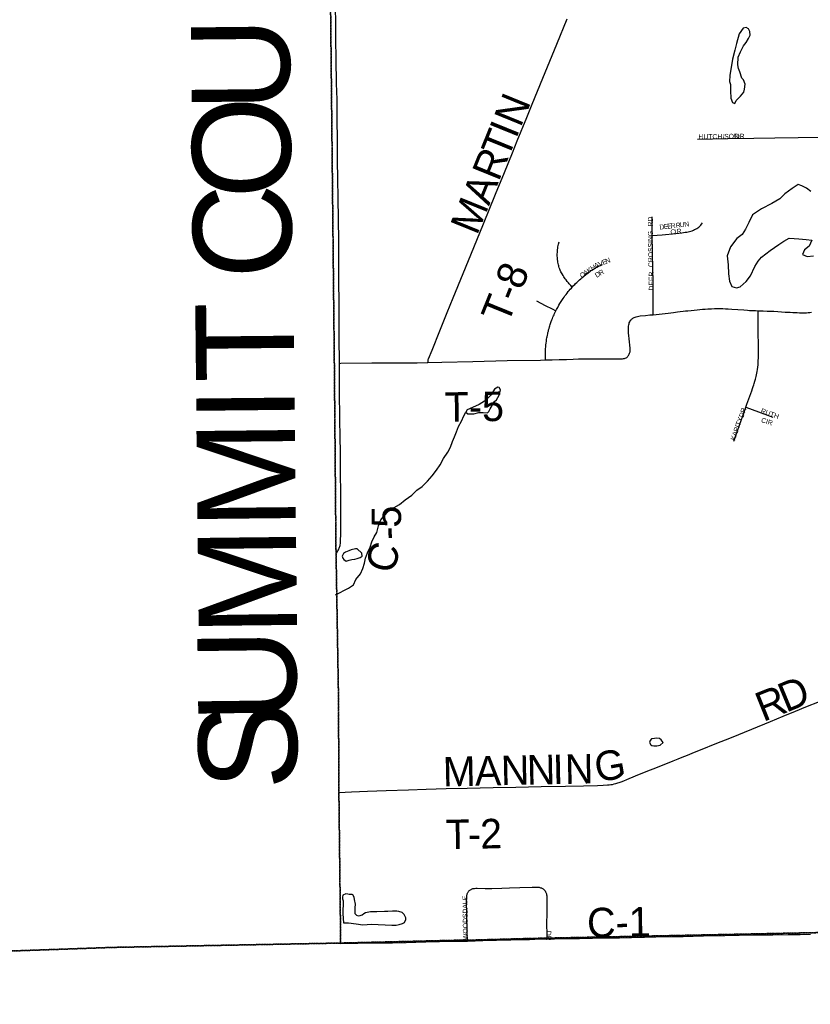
# Model space of a CAD drawing. Header units: feet. Extents: x 2113747 to 2516209, y 960708 to 1356798.
# Tile 5 of 247: x 2270805 to 2278840, y 1089893 to 1099899. Entities that reach past the tile are written whole.
import ezdxf

# ---------------------------------------------------------------- set-up
doc = ezdxf.new("R2010")
doc.units = ezdxf.units.FT
doc.header["$MEASUREMENT"] = 0
doc.linetypes.add('OhDOT_USTN3', pattern=[0.22, 0.165, -0.055])
for name, color, linetype in [('0_Xref', 7, 'Continuous'), ('GM_X_Adjacent_County', 251, 'OhDOT_USTN3'), ('GM_X_Adjacent_County_Text', 251, 'Continuous'), ('GM_X_County', 251, 'OhDOT_USTN3'), ('GM_X_County_Road', 3, 'Continuous'), ('GM_X_County_Road_Text', 3, 'Continuous'), ('GM_X_Minor_Lake', 5, 'Continuous'), ('GM_X_Minor_River', 5, 'Continuous'), ('GM_X_Township', 251, 'OhDOT_USTN3'), ('GM_X_Township_Road', 4, 'Continuous'), ('GM_X_Township_Road_Text', 4, 'Continuous'), ('GM_X_Township_Subdivision', 4, 'Continuous'), ('GM_X_Township_Subdivision_Text', 4, 'Continuous')]:
    doc.layers.add(name, color=color, linetype=linetype)
doc.styles.add('Styledgn030', font='dgn030.shx')

# ---------------------------------------------------------------- blocks, each defined once
blk = doc.blocks.new('POR')
at = {"layer": 'GM_X_Adjacent_County', "flags": 128}
for points in [[(2192630, 1167520), (2192631, 1170404), (2192633, 1173673), (2192634, 1175629), (2192671, 1181169), (2192669, 1184775), (2192668, 1187767), (2192661, 1188885), (2192638, 1192623), (2192637, 1192687), (2192624, 1194838), (2192738, 1194840), (2198606, 1194974), (2199010, 1194983), (2204632, 1195040), (2205348, 1195050), (2205387, 1195051), (2205910, 1195059), (2205997, 1195060), (2208467, 1195087), (2214754, 1195227), (2218436, 1195308), (2224284, 1195429), (2225752, 1195458), (2225462, 1195534), (2225401, 1195595), (2225364, 1195691), (2225386, 1195871), (2225423, 1195969), (2225454, 1196101), (2225555, 1196175), (2225730, 1196146), (2225937, 1196104), (2226104, 1195950), (2226196, 1195762), (2226318, 1195778), (2226414, 1195876), (2226477, 1196120), (2226432, 1196340), (2226255, 1196528), (2226112, 1196634), (2226016, 1196777), (2225706, 1197038), (2225598, 1197214), (2225542, 1197429), (2225550, 1197574), (2225534, 1197683), (2225510, 1197752), (2225433, 1197823), (2225319, 1197810), (2225163, 1197850), (2225023, 1197884), (2224866, 1197996), (2224774, 1198238), (2224766, 1198416), (2224819, 1198833), (2224832, 1198918), (2224869, 1199050), (2224917, 1199124), (2224988, 1199164), (2225078, 1199177), (2225211, 1199143), (2225362, 1199058), (2225454, 1198986), (2225542, 1198976), (2225627, 1199021), (2225653, 1199069), (2225635, 1199164), (2225576, 1199318), (2225558, 1199409), (2225502, 1199641), (2225359, 1199810), (2225211, 1199887), (2225033, 1199916), (2224903, 1199927), (2224734, 1199887), (2224588, 1199837), (2224426, 1199853), (2224305, 1199924), (2224140, 1200009), (2224033, 1200099), (2223934, 1200224), (2223870, 1200324), (2223844, 1200457), (2223875, 1200571), (2223989, 1200714), (2224135, 1200891), (2224265, 1201013), (2224315, 1201058), (2224326, 1201095), (2224307, 1201143), (2224270, 1201186), (2224191, 1201257), (2224050, 1201262), (2223875, 1201254), (2223719, 1201260), (2223624, 1201297), (2223555, 1201352), (2223465, 1201458), (2223422, 1201570), (2223428, 1201647), (2223462, 1201752), (2223552, 1201843), (2223693, 1201904), (2223841, 1201967), (2223894, 1201999), (2223939, 1202044), (2223963, 1202134), (2223910, 1202269), (2223852, 1202341), (2223775, 1202357), (2223693, 1202349), (2223579, 1202304), (2223491, 1202259), (2223383, 1202227), (2223303, 1202248), (2223247, 1202301), (2223216, 1202378), (2223197, 1202484), (2223245, 1202643), (2223353, 1202799), (2223454, 1202942), (2223462, 1203019), (2223462, 1203064), (2223391, 1203189), (2223236, 1203283), (2223181, 1203339), (2223130, 1203396), (2223116, 1203464), (2223153, 1203562), (2223226, 1203633), (2223289, 1203695), (2223317, 1203766), (2223297, 1203887), (2223252, 1203949), (2223176, 1203975), (2223085, 1203955), (2223006, 1203918), (2222935, 1203853), (2222851, 1203698), (2222741, 1203608), (2222676, 1203594), (2222616, 1203610), (2222560, 1203698), (2222464, 1204074), (2222458, 1204286), (2222498, 1204359), (2222596, 1204452), (2222806, 1204585), (2222930, 1204676), (2222992, 1204741), (2223006, 1204789), (2222972, 1204848), (2222910, 1204913), (2222760, 1204955), (2222599, 1204969), (2222481, 1205009), (2222404, 1205077), (2222263, 1205241), (2222181, 1205337), (2222079, 1205407), (2221966, 1205441), (2221882, 1205472), (2221797, 1205517), (2221704, 1205619), (2221630, 1205687), (2221562, 1205698), (2221464, 1205681), (2221311, 1205613), (2221195, 1205577), (2221071, 1205582), (2220859, 1205622), (2220743, 1205681), (2220576, 1205823), (2220455, 1205944), (2220302, 1206023), (2220181, 1206074), (2220091, 1206150), (2220048, 1206308), (2220040, 1206484), (2219975, 1206616), (2219935, 1206710), (2219898, 1206817), (2219907, 1206919), (2220006, 1207032), (2220153, 1207136), (2220291, 1207227), (2220373, 1207289), (2220422, 1207378), (2220411, 1207566), (2220407, 1207761), (2220340, 1208008), (2220291, 1208255), (2220325, 1208431), (2220445, 1208769), (2220471, 1208945), (2220422, 1209154), (2220328, 1209282), (2220104, 1209492), (2219826, 1209709), (2219692, 1209851), (2219429, 1210204), (2219283, 1210473), (2219246, 1210694), (2219321, 1211065), (2219357, 1211201), (2219411, 1211402), (2219452, 1211743), (2219388, 1211972), (2219216, 1212230), (2219028, 1212466), (2218661, 1212777), (2218365, 1213088), (2218208, 1213347), (2218114, 1213710), (2218088, 1214033), (2218118, 1214403), (2218200, 1214647), (2218373, 1214973), (2218440, 1215097), (2218541, 1215411), (2218635, 1215696), (2218744, 1215898), (2218886, 1216149), (2219047, 1216370), (2219096, 1216517), (2219145, 1216741), (2219145, 1216921), (2219118, 1217142), (2219133, 1217333), (2219145, 1217521), (2219066, 1217817), (2219058, 1218049), (2219055, 1218326), (2219075, 1218515), (2219104, 1218655), (2219090, 1218754), (2219032, 1218922), (2218879, 1219180), (2218789, 1219297), (2218691, 1219360), (2218575, 1219379), (2218298, 1219383), (2217968, 1219293), (2217740, 1219274), (2217545, 1219308), (2217436, 1219297), (2217238, 1219297), (2217140, 1219345), (2217039, 1219458), (2216781, 1219757), (2216623, 1220057), (2216570, 1220251), (2216533, 1220570), (2216541, 1220687), (2216552, 1220844), (2216668, 1220915), (2216848, 1220915), (2217028, 1220836), (2217395, 1220687), (2217522, 1220769), (2217676, 1220956), (2217732, 1221095), (2217721, 1221245), (2217683, 1221395), (2217560, 1221466), (2217447, 1221395), (2217324, 1221398), (2217148, 1221466), (2216990, 1221616), (2216923, 1221672), (2216777, 1221754), (2216638, 1221784), (2216499, 1221758), (2216365, 1221702), (2216282, 1221679), (2216188, 1221762), (2216155, 1221904), (2216195, 1221993), (2217855, 1222014), (2218902, 1222026), (2221110, 1222045), (2224970, 1222054), (2226271, 1222054), (2227184, 1222047), (2228798, 1222028), (2230481, 1221983), (2231335, 1221971), (2233013, 1221964), (2233375, 1221986), (2235299, 1222030), (2235886, 1222019), (2238009, 1221952), (2239798, 1221947), (2240042, 1221947), (2240473, 1221945), (2240927, 1221944), (2242479, 1221940), (2243220, 1221939), (2246207, 1221908), (2259653, 1221765), (2265465, 1221711), (2271662, 1221657), (2271878, 1221655), (2272245, 1221652), (2272941, 1221646), (2272946, 1221095), (2272949, 1220734), (2272952, 1220381), (2272955, 1219996), (2272959, 1219527), (2272962, 1219225), (2272968, 1218487), (2272977, 1217406), (2272975, 1216501), (2272991, 1215563), (2273071, 1206556), (2273193, 1198453), (2273152, 1195400), (2273228, 1192712), (2273176, 1191453), (2273164, 1190519), (2273216, 1187364), (2273321, 1182083), (2273359, 1179654), (2273351, 1179125), (2273358, 1177776), (2273384, 1177023), (2273394, 1176620), (2273392, 1176176), (2273415, 1174720), (2273428, 1173104), (2273426, 1173044), (2273462, 1168895), (2273465, 1168621), (2273486, 1167056), (2273539, 1163372), (2273560, 1160546), (2273585, 1158808), (2273596, 1155295), (2273632, 1150488), (2273636, 1149823), (2273645, 1148717), (2273648, 1148193), (2273652, 1147706), (2273707, 1144117), (2273708, 1143906), (2273727, 1137672), (2273735, 1134958), (2273762, 1131307), (2273776, 1128908), (2273782, 1128013), (2273782, 1127896), (2273784, 1127599), (2273791, 1126395), (2273794, 1126045), (2273794, 1125938), (2273800, 1125028), (2273809, 1124393), (2273866, 1121327), (2273859, 1119170), (2273877, 1118817), (2273878, 1116829), (2273845, 1115019), (2273848, 1114656), (2273851, 1114281), (2273852, 1114201), (2273857, 1113636), (2273857, 1113575), (2273860, 1113281), (2273861, 1113069), (2273868, 1112294), (2273872, 1111794), (2273878, 1111173), (2273881, 1110748), (2273884, 1110420), (2273885, 1110318), (2273889, 1109866), (2273890, 1109708), (2273892, 1109492), (2273890, 1108659), (2273895, 1107881), (2273928, 1105260), (2273923, 1103969), (2273944, 1101977), (2274003, 1096382), (2274019, 1094549), (2274045, 1093010), (2274049, 1092053), (2274067, 1090515), (2273842, 1090511), (2272585, 1090487), (2271751, 1090471), (2270733, 1090435), (2268200, 1090405), (2267778, 1090418), (2267760, 1089304), (2267674, 1087762), (2267628, 1085890), (2267594, 1084592), (2267583, 1084035), (2267570, 1083741), (2267407, 1076551), (2267310, 1072879), (2267224, 1068546), (2267218, 1067680), (2267123, 1064546), (2267119, 1064405), (2267105, 1064278), (2267009, 1060529), (2266030, 1060558), (2264764, 1060590), (2264179, 1060605), (2263523, 1060622), (2262905, 1060648), (2262578, 1060658), (2262494, 1060660), (2262468, 1060662), (2262069, 1060670), (2259905, 1060723), (2259350, 1060738), (2254917, 1060860), (2252022, 1060939), (2251064, 1060965), (2247613, 1061077), (2245773, 1061157), (2240479, 1061338), (2240259, 1061347), (2239174, 1061390), (2237828, 1061436), (2234873, 1061544), (2228638, 1061772), (2226856, 1061837), (2226221, 1061860), (2224371, 1061928), (2218716, 1062135), (2216024, 1062234), (2214252, 1062298), (2212077, 1062442), (2210448, 1062486), (2205426, 1062621), (2204592, 1062652), (2204074, 1062671), (2204061, 1063896), (2204019, 1067962), (2204018, 1068050), (2203986, 1071081), (2203969, 1073268), (2203920, 1078643), (2203897, 1079534), (2203924, 1083122), (2203902, 1084169), (2203924, 1085137), (2203916, 1085866), (2203909, 1086298), (2203905, 1086752), (2203874, 1089335), (2203869, 1089766), (2203327, 1089754), (2199689, 1089720), (2199502, 1089725), (2198608, 1089726), (2198227, 1089715), (2197798, 1089713), (2197122, 1089708), (2195423, 1089703), (2195256, 1089695), (2194547, 1089678), (2193306, 1089676), (2192606, 1089672), (2192620, 1092103), (2192625, 1092538), (2192656, 1094120), (2192659, 1095336), (2192658, 1095923), (2192589, 1099322), (2192675, 1103193), (2192655, 1107796), (2192654, 1108034), (2192653, 1108440), (2192666, 1108661), (2192656, 1108900), (2192657, 1109083), (2192654, 1109924), (2192636, 1110047), (2192644, 1110729), (2192637, 1111738), (2192634, 1112043), (2192629, 1112564), (2192567, 1113876), (2192571, 1115766), (2192563, 1116200), (2192562, 1116521), (2192562, 1116842), (2192568, 1119399), (2192557, 1120002), (2192552, 1123337), (2192552, 1123393), (2192560, 1126776), (2192557, 1127768), (2192541, 1130027), (2192543, 1132646), (2192543, 1135847), (2192542, 1136084), (2192540, 1136744), (2192530, 1137575), (2192539, 1140482), (2192539, 1143381), (2192552, 1147211), (2192556, 1148676), (2192557, 1148924), (2192558, 1149453), (2192562, 1150577), (2192569, 1152461), (2192570, 1152863), (2192571, 1153176), (2192575, 1154176), (2192588, 1155252), (2192594, 1158495), (2192604, 1162456), (2192620, 1166969), (2192630, 1167520)], [(2346501, 996686), (2346283, 996665), (2345680, 996660), (2344145, 996646), (2344130, 996649), (2344060, 996659), (2344005, 996663), (2343946, 996664), (2343923, 996665), (2343899, 996665), (2343806, 996663), (2343772, 996662), (2343731, 996662), (2343640, 996661), (2343440, 996660), (2343358, 996661), (2343347, 996661), (2343337, 996662), (2343275, 996668), (2343254, 996670), (2343129, 996670), (2342883, 996665), (2342703, 996664), (2342492, 996666), (2342051, 996672), (2342025, 996674), (2342005, 996677), (2341988, 996683), (2338743, 996679), (2335510, 996692), (2333434, 996701), (2332100, 996700), (2329181, 996697), (2329152, 995411), (2329124, 994175), (2326840, 994249), (2326566, 994258), (2323302, 994364), (2318495, 994521), (2318418, 991580), (2318389, 990457), (2318357, 989169), (2318255, 985163), (2318188, 982547), (2318166, 981646), (2318061, 978159), (2317909, 973125), (2317887, 972409), (2317774, 968635), (2317750, 967874), (2315491, 967887), (2314260, 967896), (2311196, 967914), (2309088, 967943), (2307368, 967969), (2304256, 968014), (2303811, 968017), (2303354, 968019), (2303003, 968024), (2302648, 968030), (2302233, 968036), (2301830, 968022), (2300402, 968044), (2300069, 968049), (2297101, 968095), (2296592, 968103), (2292919, 968108), (2288216, 968150), (2287501, 968160), (2286951, 968168), (2285626, 968187), (2280722, 968218), (2272659, 968235), (2270238, 968238), (2265711, 968240), (2264331, 968240), (2260640, 968285), (2260946, 968539), (2261456, 968823), (2262477, 969650), (2262984, 969822), (2263502, 969934), (2264011, 970226), (2264085, 970742), (2263732, 971249), (2263225, 971652), (2263021, 971730), (2262781, 971821), (2262721, 971844), (2262214, 971872), (2261703, 971959), (2260105, 972490), (2259584, 972510), (2259079, 972653), (2258559, 972903), (2258050, 972955), (2257525, 973068), (2256998, 973008), (2256626, 972503), (2255796, 970471), (2255025, 968928), (2254521, 968572), (2253837, 968476), (2253355, 968407), (2252800, 968322), (2251259, 968089), (2245496, 967220), (2243670, 966925), (2240387, 966394), (2235785, 965650), (2235507, 965607), (2232817, 965186), (2232372, 965117), (2231408, 964969), (2231146, 964928), (2230233, 964788), (2224423, 963889), (2224410, 963887), (2223431, 963729), (2220392, 963239), (2216348, 962587), (2213677, 962155), (2211388, 961785), (2205329, 960811), (2204689, 960708), (2204662, 968294), (2204646, 972822), (2204646, 972877), (2204618, 980822), (2204600, 985576), (2204621, 987650), (2204548, 994125), (2204539, 995545), (2204528, 997304), (2204524, 998046), (2204498, 1002246), (2204460, 1006231), (2204446, 1007585), (2204396, 1012421), (2204391, 1012891), (2204405, 1018278), (2204394, 1019758), (2204396, 1020517), (2204379, 1020841), (2204391, 1021803), (2204388, 1022494), (2204388, 1022770), (2204388, 1022837), (2204387, 1023044), (2204303, 1026249), (2204359, 1029499), (2204344, 1030439), (2204262, 1034310), (2204255, 1035776), (2204229, 1040690), (2204199, 1046565), (2204184, 1049044), (2204131, 1055650), (2204109, 1058317), (2204108, 1058407), (2204102, 1059211), (2204097, 1059892), (2204085, 1062073), (2204074, 1062671), (2204592, 1062652), (2205426, 1062621), (2210448, 1062486), (2212077, 1062442), (2214252, 1062298), (2216024, 1062234), (2218716, 1062135), (2224371, 1061928), (2226221, 1061860), (2226856, 1061837), (2228638, 1061772), (2234873, 1061544), (2237828, 1061436), (2239174, 1061390), (2240259, 1061347), (2240479, 1061338), (2245773, 1061157), (2247613, 1061077), (2251064, 1060965), (2252022, 1060939), (2254917, 1060860), (2259350, 1060738), (2259905, 1060723), (2262069, 1060670), (2262468, 1060662), (2262494, 1060660), (2262578, 1060658), (2262905, 1060648), (2263523, 1060622), (2264179, 1060605), (2264764, 1060590), (2266030, 1060558), (2267009, 1060529), (2267105, 1064278), (2267119, 1064405), (2267123, 1064546), (2267218, 1067680), (2267224, 1068546), (2267310, 1072879), (2267407, 1076551), (2267570, 1083741), (2267583, 1084035), (2267594, 1084592), (2267628, 1085890), (2267674, 1087762), (2267760, 1089304), (2267778, 1090418), (2268200, 1090405), (2270733, 1090435), (2271751, 1090471), (2272585, 1090487), (2273842, 1090511), (2274067, 1090515), (2275300, 1090545), (2275354, 1090544), (2275965, 1090561), (2276111, 1090564), (2279737, 1090638), (2280571, 1090646), (2281184, 1090660), (2283974, 1090692), (2287536, 1090733), (2291695, 1090779), (2294190, 1090795), (2294565, 1090800), (2298147, 1090820), (2299145, 1090827), (2299895, 1090831), (2301402, 1090840), (2307056, 1090903), (2313863, 1090917), (2318107, 1090974), (2324108, 1091056), (2326732, 1091091), (2326938, 1091094), (2328615, 1091117), (2328725, 1091118), (2331837, 1091161), (2333216, 1091180), (2335157, 1091206), (2341799, 1091296), (2342697, 1091308), (2345661, 1091348), (2348514, 1091386), (2352195, 1091435), (2355371, 1091477), (2358848, 1091522), (2358880, 1089100), (2358989, 1081862), (2359077, 1075795), (2359100, 1074264), (2359117, 1073113), (2359120, 1072859), (2359123, 1070999), (2359121, 1070553), (2359149, 1069014), (2359151, 1068908), (2359157, 1068672), (2359167, 1068297), (2359175, 1067907), (2359177, 1067589), (2359186, 1066908), (2359192, 1066862), (2359197, 1066642), (2359199, 1066419), (2359201, 1066097), (2359204, 1065780), (2359209, 1065466), (2359220, 1064937), (2359220, 1064806), (2359227, 1064612), (2359227, 1064330), (2359261, 1063309), (2359263, 1063113), (2359267, 1062870), (2359287, 1061492), (2359309, 1060000), (2359372, 1054688), (2359375, 1054438), (2359384, 1053642), (2359405, 1051846), (2359411, 1051373), (2359435, 1049379), (2359498, 1044029), (2359500, 1043884), (2359531, 1041219), (2359561, 1038682), (2359563, 1038569), (2359598, 1035611), (2359633, 1032629), (2359687, 1028035), (2359700, 1026946), (2359745, 1022879), (2359781, 1019525), (2359871, 1011833), (2360041, 1004528), (2360047, 1003475), (2360075, 1000767), (2360086, 1000743), (2360092, 1000724), (2360095, 1000700), (2360092, 1000665), (2360090, 1000651), (2360085, 1000617), (2360080, 1000554), (2360079, 1000500), (2360082, 1000454), (2360084, 1000441), (2360087, 1000429), (2360088, 1000406), (2360088, 1000358), (2360097, 998033), (2360102, 996698), (2359652, 996691), (2358952, 996686), (2358943, 996687), (2358419, 996691), (2358033, 996691), (2357318, 996684), (2357119, 996682), (2357033, 996681), (2356729, 996679), (2356356, 996674), (2355850, 996669), (2355636, 996665), (2355399, 996667), (2355207, 996668), (2354923, 996669), (2354630, 996666), (2354311, 996664), (2353876, 996661), (2353810, 996664), (2353790, 996667), (2353730, 996667), (2353580, 996667), (2353354, 996664), (2353227, 996661), (2352936, 996661), (2352543, 996665), (2351984, 996653), (2350868, 996644), (2350165, 996644), (2349779, 996645), (2349617, 996647), (2349487, 996647), (2349403, 996652), (2349327, 996658), (2349265, 996660), (2349206, 996662), (2349161, 996661), (2349080, 996658), (2348736, 996661), (2347330, 996649), (2347068, 996654), (2346837, 996655), (2346771, 996660), (2346660, 996673), (2346582, 996686), (2346523, 996692), (2346501, 996686)]]:
    blk.add_lwpolyline(points, dxfattribs=at)
at = {"layer": 'GM_X_County', "flags": 128}
blk.add_lwpolyline([(2353397, 1222451), (2356858, 1222526), (2358764, 1222568), (2364180, 1222723), (2365829, 1222755), (2369645, 1222836), (2372194, 1222881), (2374472, 1222924), (2379690, 1223029), (2379735, 1219826), (2379742, 1219374), (2379833, 1216178), (2380014, 1209139), (2380003, 1203413), (2380022, 1202249), (2380179, 1195356), (2380181, 1194352), (2380359, 1187412), (2380412, 1186569), (2380419, 1184193), (2380463, 1181823), (2380682, 1170163), (2380746, 1166807), (2380771, 1165044), (2380824, 1161382), (2380824, 1161039), (2380878, 1157552), (2380892, 1156694), (2381026, 1152330), (2381034, 1152023), (2381158, 1145150), (2381235, 1140057), (2381269, 1137568), (2381334, 1132856), (2381336, 1132676), (2381343, 1132210), (2381380, 1130882), (2381388, 1130504), (2381409, 1129491), (2381422, 1128859), (2381524, 1123853), (2381544, 1122872), (2381624, 1118858), (2381679, 1116097), (2382044, 1104151), (2382074, 1096083), (2382125, 1091787), (2380307, 1091766), (2379221, 1091753), (2378988, 1091751), (2374063, 1091696), (2368829, 1091637), (2365146, 1091594), (2364291, 1091584), (2363494, 1091575), (2360811, 1091544), (2360599, 1091542), (2358848, 1091522), (2355371, 1091477), (2352195, 1091435), (2348514, 1091386), (2345661, 1091348), (2342697, 1091308), (2341799, 1091296), (2335157, 1091206), (2333216, 1091180), (2331837, 1091161), (2328725, 1091118), (2328615, 1091117), (2326938, 1091094), (2326732, 1091091), (2324108, 1091056), (2318107, 1090974), (2313863, 1090917), (2307056, 1090903), (2301402, 1090840), (2299895, 1090831), (2299145, 1090827), (2298147, 1090820), (2294565, 1090800), (2294190, 1090795), (2291695, 1090779), (2287536, 1090733), (2283974, 1090692), (2281184, 1090660), (2280571, 1090646), (2279737, 1090638), (2276111, 1090564), (2275965, 1090561), (2275354, 1090544), (2275300, 1090545), (2274067, 1090515), (2274049, 1092053), (2274045, 1093010), (2274019, 1094549), (2274003, 1096382), (2273944, 1101977), (2273923, 1103969), (2273928, 1105260), (2273895, 1107881), (2273890, 1108659), (2273892, 1109492), (2273890, 1109708), (2273889, 1109866), (2273885, 1110318), (2273884, 1110420), (2273881, 1110748), (2273878, 1111173), (2273872, 1111794), (2273868, 1112294), (2273861, 1113069), (2273860, 1113281), (2273857, 1113575), (2273857, 1113636), (2273852, 1114201), (2273851, 1114281), (2273848, 1114656), (2273845, 1115019), (2273878, 1116829), (2273877, 1118817), (2273859, 1119170), (2273866, 1121327), (2273809, 1124393), (2273800, 1125028), (2273794, 1125938), (2273794, 1126045), (2273791, 1126395), (2273784, 1127599), (2273782, 1127896), (2273782, 1128013), (2273776, 1128908), (2273762, 1131307), (2273735, 1134958), (2273727, 1137672), (2273708, 1143906), (2273707, 1144117), (2273652, 1147706), (2273648, 1148193), (2273645, 1148717), (2273636, 1149823), (2273632, 1150488), (2273596, 1155295), (2273585, 1158808), (2273560, 1160546), (2273539, 1163372), (2273486, 1167056), (2273465, 1168621), (2273462, 1168895), (2273426, 1173044), (2273428, 1173104), (2273415, 1174720), (2273392, 1176176), (2273394, 1176620), (2273384, 1177023), (2273358, 1177776), (2273351, 1179125), (2273359, 1179654), (2273321, 1182083), (2273216, 1187364), (2273164, 1190519), (2273176, 1191453), (2273228, 1192712), (2273152, 1195400), (2273193, 1198453), (2273071, 1206556), (2272991, 1215563), (2272975, 1216501), (2272977, 1217406), (2272968, 1218487), (2272962, 1219225), (2272959, 1219527), (2272955, 1219996), (2272952, 1220381), (2272949, 1220734), (2272946, 1221095), (2272941, 1221646), (2274226, 1221624), (2276584, 1221584), (2279436, 1221567), (2287284, 1221586), (2287634, 1221587), (2288155, 1221588), (2289133, 1221589), (2291838, 1221592), (2294724, 1221588), (2295595, 1221591), (2298613, 1221605), (2299175, 1221609), (2303374, 1221676), (2308426, 1221766), (2313088, 1221841), (2315600, 1221874), (2319071, 1221920), (2326584, 1222061), (2327982, 1222076), (2333341, 1222133), (2335682, 1222157), (2338510, 1222201), (2341239, 1222245), (2343737, 1222286), (2344324, 1222288), (2349300, 1222361), (2350843, 1222395), (2353397, 1222451)], dxfattribs=at)
at = {"layer": 'GM_X_County_Road', "flags": 128}
for points in [[(2274031, 1099027), (2274030, 1099086), (2274026, 1099251), (2274024, 1099340), (2274023, 1099408), (2274021, 1099527), (2274019, 1099670), (2274018, 1099792), (2274017, 1099888), (2274016, 1100003)], [(2274054, 1096406), (2274054, 1096437), (2274053, 1096642), (2274052, 1096875), (2274051, 1097029), (2274050, 1097235), (2274049, 1097495), (2274048, 1097626), (2274047, 1097720), (2274046, 1097805), (2274044, 1097879), (2274041, 1098079), (2274038, 1098288), (2274036, 1098461), (2274035, 1098595), (2274034, 1098700), (2274033, 1098860), (2274031, 1099004), (2274031, 1099027)], [(2274020, 1094469), (2274026, 1094478), (2274033, 1094488), (2274039, 1094500), (2274045, 1094511), (2274049, 1094520), (2274053, 1094529), (2274056, 1094537), (2274058, 1094545), (2274061, 1094554), (2274062, 1094563), (2274064, 1094576), (2274065, 1094594), (2274066, 1094608), (2274067, 1094625), (2274068, 1094650), (2274069, 1094685), (2274069, 1094743), (2274069, 1094822), (2274069, 1094925), (2274068, 1095000), (2274068, 1095123), (2274067, 1095252), (2274066, 1095379), (2274065, 1095503), (2274063, 1095655), (2274060, 1095840), (2274056, 1096124), (2274055, 1096253), (2274055, 1096352), (2274054, 1096406)], [(2275356, 1090536), (2275512, 1090540), (2275650, 1090543), (2275797, 1090547), (2275888, 1090550), (2275986, 1090553)], [(2275986, 1090553), (2276042, 1090555), (2276164, 1090557), (2276166, 1090557)], [(2276166, 1090557), (2276239, 1090558), (2276371, 1090560), (2276495, 1090563), (2276626, 1090565), (2276757, 1090567), (2276900, 1090569), (2277023, 1090572), (2277154, 1090575), (2277272, 1090578), (2277453, 1090581), (2277548, 1090583), (2277754, 1090588), (2277971, 1090593), (2278263, 1090598), (2278460, 1090600), (2278617, 1090601), (2278739, 1090602), (2278842, 1090604)], [(2274066, 1090511), (2274067, 1090511), (2274241, 1090514), (2274453, 1090517), (2274595, 1090519), (2274733, 1090522), (2274931, 1090527), (2275073, 1090531), (2275192, 1090533), (2275356, 1090536)]]:
    blk.add_lwpolyline(points, dxfattribs=at)
at = {"layer": 'GM_X_Minor_Lake'}
for p, q in [((2278049, 1099496), (2278024, 1099333)), ((2275586, 1095943), (2275632, 1096017)), ((2274218, 1094523), (2274175, 1094512)), ((2277258, 1092595), (2277226, 1092589)), ((2274379, 1090707), (2274587, 1090696))]:
    blk.add_line(p, q, dxfattribs=at)
at = {"layer": 'GM_X_Minor_Lake', "flags": 128}
for points in [[(2278024, 1099333), (2278020, 1099271), (2278028, 1099239), (2278030, 1099177), (2278034, 1099100), (2278051, 1099058), (2278073, 1099048), (2278087, 1099078), (2278101, 1099090), (2278132, 1099121), (2278164, 1099161), (2278172, 1099191), (2278180, 1099243), (2278162, 1099287), (2278146, 1099305), (2278124, 1099369), (2278110, 1099401), (2278104, 1099440), (2278107, 1099518), (2278131, 1099572), (2278161, 1099632), (2278187, 1099668), (2278213, 1099707), (2278229, 1099741), (2278225, 1099777), (2278211, 1099805), (2278188, 1099819), (2278158, 1099811), (2278117, 1099756), (2278091, 1099658), (2278073, 1099590), (2278049, 1099496)], [(2278846, 1098154), (2278802, 1098186), (2278754, 1098210), (2278718, 1098224), (2278656, 1098184), (2278582, 1098129), (2278530, 1098077), (2278450, 1098031), (2278346, 1097978), (2278252, 1097914), (2278214, 1097837), (2278182, 1097771), (2278147, 1097715), (2278093, 1097676), (2278029, 1097590), (2277997, 1097500), (2278007, 1097407), (2278008, 1097315), (2278020, 1097241), (2278042, 1097187), (2278090, 1097175), (2278128, 1097183), (2278188, 1097239), (2278232, 1097296), (2278278, 1097390), (2278310, 1097444), (2278345, 1097485), (2278431, 1097553), (2278521, 1097614), (2278571, 1097648), (2278625, 1097680), (2278675, 1097674), (2278725, 1097672), (2278797, 1097665), (2278857, 1097657), (2278829, 1097597), (2278780, 1097560), (2278762, 1097514), (2278808, 1097492), (2278872, 1097500)], [(2275632, 1096017), (2275650, 1096037), (2275678, 1096084), (2275686, 1096106), (2275690, 1096136), (2275679, 1096162), (2275663, 1096166), (2275629, 1096144), (2275598, 1096085), (2275566, 1096057), (2275528, 1096023), (2275476, 1095989), (2275408, 1095958), (2275354, 1095934), (2275338, 1095910), (2275358, 1095894), (2275422, 1095892), (2275470, 1095906), (2275514, 1095907), (2275558, 1095903), (2275574, 1095917), (2275586, 1095943)], [(2274175, 1094512), (2274149, 1094501), (2274117, 1094489), (2274095, 1094473), (2274084, 1094447), (2274090, 1094425), (2274098, 1094413), (2274124, 1094395), (2274154, 1094406), (2274180, 1094414), (2274210, 1094418), (2274236, 1094423), (2274265, 1094435), (2274287, 1094447), (2274283, 1094479), (2274235, 1094522), (2274218, 1094523)], [(2277226, 1092589), (2277214, 1092575), (2277205, 1092553), (2277219, 1092528), (2277229, 1092522), (2277251, 1092520), (2277279, 1092520), (2277315, 1092525), (2277344, 1092555), (2277324, 1092581), (2277306, 1092594), (2277276, 1092596), (2277258, 1092595)], [(2274587, 1090696), (2274631, 1090696), (2274663, 1090703), (2274694, 1090715), (2274716, 1090725), (2274728, 1090753), (2274728, 1090771), (2274711, 1090805), (2274693, 1090827), (2274657, 1090836), (2274637, 1090840), (2274595, 1090839), (2274547, 1090837), (2274514, 1090835), (2274436, 1090832), (2274414, 1090833), (2274370, 1090831), (2274320, 1090822), (2274302, 1090812), (2274286, 1090800), (2274247, 1090790), (2274233, 1090796), (2274216, 1090811), (2274214, 1090837), (2274214, 1090873), (2274217, 1090911), (2274207, 1090959), (2274203, 1090981), (2274191, 1091004), (2274184, 1091008), (2274155, 1091010), (2274141, 1091012), (2274121, 1091016), (2274089, 1091003), (2274085, 1090981), (2274085, 1090965), (2274091, 1090944), (2274089, 1090812), (2274096, 1090722), (2274147, 1090721), (2274225, 1090712), (2274293, 1090701), (2274379, 1090707)]]:
    blk.add_lwpolyline(points, dxfattribs=at)
at = {"layer": 'GM_X_Minor_River', "flags": 128}
for points in [[(2274436, 1094686), (2274453, 1094754), (2274476, 1094817), (2274503, 1094851), (2274556, 1094907), (2274612, 1094941), (2274664, 1094973), (2274724, 1095019), (2274790, 1095066), (2274842, 1095116), (2274894, 1095154), (2274950, 1095209), (2274996, 1095263), (2275041, 1095321), (2275079, 1095376), (2275113, 1095438), (2275155, 1095504), (2275183, 1095556), (2275203, 1095611), (2275223, 1095661), (2275244, 1095711), (2275266, 1095765), (2275294, 1095820), (2275318, 1095872), (2275338, 1095910)], [(2274013, 1094053), (2274145, 1094122), (2274196, 1094155), (2274222, 1094211), (2274269, 1094267), (2274294, 1094322), (2274308, 1094376), (2274321, 1094428), (2274341, 1094482), (2274368, 1094540), (2274385, 1094592), (2274409, 1094644), (2274436, 1094686)]]:
    blk.add_lwpolyline(points, dxfattribs=at)
at = {"layer": 'GM_X_Township', "flags": 128}
blk.add_lwpolyline([(2273939, 1118799), (2275473, 1118800), (2276682, 1118792), (2278026, 1118784), (2278095, 1118774), (2278181, 1118783), (2279102, 1118777), (2279390, 1118776), (2284462, 1118744), (2286495, 1118732), (2291590, 1118700), (2291694, 1118700), (2298613, 1118657), (2299080, 1118654), (2299073, 1112956), (2299072, 1110035), (2299092, 1106995), (2299110, 1104924), (2299110, 1104784), (2299121, 1100750), (2299131, 1096372), (2299145, 1090827), (2298147, 1090820), (2294565, 1090800), (2294190, 1090795), (2291695, 1090779), (2287536, 1090733), (2283974, 1090692), (2281184, 1090660), (2280571, 1090646), (2279737, 1090638), (2276111, 1090564), (2275965, 1090561), (2275354, 1090544), (2275300, 1090545), (2274067, 1090515), (2274049, 1092053), (2274045, 1093010), (2274019, 1094549), (2274003, 1096382), (2273944, 1101977), (2273923, 1103969), (2273928, 1105260), (2273895, 1107881), (2273890, 1108659), (2273892, 1109492), (2273890, 1109708), (2273889, 1109866), (2273885, 1110318), (2273884, 1110420), (2273881, 1110748), (2273878, 1111173), (2273872, 1111794), (2273868, 1112294), (2273861, 1113069), (2273860, 1113281), (2273857, 1113575), (2273857, 1113636), (2273852, 1114201), (2273851, 1114281), (2273848, 1114656), (2273845, 1115019), (2273878, 1116829), (2273877, 1118817), (2273939, 1118799)], dxfattribs=at)
at = {"layer": 'GM_X_Township_Road', "flags": 128}
for points in [[(2274954, 1096415), (2274955, 1096425), (2274955, 1096432), (2274956, 1096438), (2274958, 1096445), (2274961, 1096452), (2274998, 1096540), (2275076, 1096738), (2275151, 1096923), (2275212, 1097071), (2275391, 1097510), (2275518, 1097824), (2275642, 1098126), (2275731, 1098346), (2275813, 1098547), (2275861, 1098667), (2275958, 1098904), (2276014, 1099040), (2276122, 1099306), (2276263, 1099651), (2276368, 1099907)], [(2277243, 1096901), (2277397, 1096918), (2277449, 1096924), (2277489, 1096929), (2277518, 1096932), (2277547, 1096936), (2277572, 1096939), (2277597, 1096941), (2277631, 1096945), (2277660, 1096948), (2277691, 1096951), (2277717, 1096953), (2277745, 1096956), (2277772, 1096958), (2277799, 1096959), (2277836, 1096962), (2277868, 1096963), (2277898, 1096964), (2277925, 1096964), (2277953, 1096963), (2277979, 1096962), (2278007, 1096960), (2278043, 1096958), (2278104, 1096954), (2278164, 1096950), (2278201, 1096947), (2278223, 1096945), (2278244, 1096944), (2278262, 1096943), (2278284, 1096942), (2278309, 1096941)], [(2278309, 1096941), (2278361, 1096940), (2278402, 1096938), (2278437, 1096937), (2278470, 1096935), (2278511, 1096933), (2278546, 1096930), (2278586, 1096928), (2278637, 1096925), (2278664, 1096923), (2278686, 1096923), (2278707, 1096922), (2278729, 1096921), (2278749, 1096920), (2278766, 1096920), (2278786, 1096920), (2278801, 1096921), (2278818, 1096922), (2278834, 1096923), (2278852, 1096925)], [(2276149, 1096441), (2276216, 1096442), (2276287, 1096445), (2276361, 1096447), (2276429, 1096449), (2276485, 1096451), (2276551, 1096452), (2276647, 1096452), (2276719, 1096453), (2276776, 1096452), (2276857, 1096452), (2276905, 1096452), (2276917, 1096452), (2276930, 1096453), (2276941, 1096454), (2276952, 1096456), (2276960, 1096459), (2276969, 1096463), (2276975, 1096467), (2276981, 1096471), (2276987, 1096478), (2276993, 1096486), (2276997, 1096493), (2277001, 1096500), (2277004, 1096509), (2277007, 1096516), (2277008, 1096524), (2277009, 1096532), (2277010, 1096544), (2277009, 1096558), (2277006, 1096593), (2277004, 1096623), (2277000, 1096659), (2276997, 1096686), (2276994, 1096715), (2276993, 1096732), (2276992, 1096750), (2276992, 1096763), (2276992, 1096774), (2276993, 1096785), (2276995, 1096799), (2276998, 1096809), (2277001, 1096819), (2277005, 1096828), (2277009, 1096836), (2277014, 1096844), (2277019, 1096850), (2277024, 1096855), (2277029, 1096860), (2277035, 1096864), (2277043, 1096869), (2277050, 1096873), (2277060, 1096877), (2277071, 1096880), (2277083, 1096883), (2277098, 1096885), (2277112, 1096888), (2277167, 1096893), (2277208, 1096898), (2277243, 1096901)], [(2274054, 1096406), (2274069, 1096407), (2274383, 1096411), (2274560, 1096412), (2274733, 1096411), (2274845, 1096413), (2274954, 1096415)], [(2274954, 1096415), (2275095, 1096418), (2275412, 1096426), (2275761, 1096434), (2276098, 1096439), (2276149, 1096441)], [(2274048, 1092046), (2274177, 1092052), (2274340, 1092059), (2274530, 1092066), (2274756, 1092073), (2274935, 1092079), (2275140, 1092085), (2275353, 1092090), (2275616, 1092097), (2275846, 1092100), (2276106, 1092105), (2276351, 1092109), (2276536, 1092113), (2276678, 1092116), (2276734, 1092119), (2276780, 1092122), (2276796, 1092123), (2276813, 1092125), (2276830, 1092128), (2276846, 1092132), (2276865, 1092136), (2276883, 1092142), (2276899, 1092147), (2276919, 1092155), (2276945, 1092165), (2276976, 1092177), (2277065, 1092213), (2277173, 1092257), (2277289, 1092304), (2277447, 1092368), (2277496, 1092387), (2277539, 1092404), (2277592, 1092426), (2277665, 1092455), (2277741, 1092485), (2277875, 1092539), (2278039, 1092605), (2278246, 1092689), (2278437, 1092768), (2278563, 1092820), (2278690, 1092872), (2278796, 1092915), (2278935, 1092971)]]:
    blk.add_lwpolyline(points, dxfattribs=at)
at = {"layer": 'GM_X_Township_Subdivision', "flags": 128}
for points in [[(2277695, 1098686), (2278001, 1098691), (2278268, 1098694), (2278479, 1098697), (2278716, 1098701), (2279098, 1098706), (2279267, 1098708)], [(2277234, 1097705), (2277233, 1097774), (2277232, 1097885), (2277232, 1097895)], [(2277234, 1097705), (2277335, 1097714), (2277472, 1097727), (2277534, 1097733), (2277552, 1097735), (2277570, 1097738), (2277584, 1097740), (2277600, 1097743), (2277614, 1097746), (2277626, 1097750), (2277639, 1097754), (2277652, 1097759), (2277663, 1097765), (2277675, 1097771), (2277687, 1097778), (2277696, 1097784), (2277706, 1097791), (2277715, 1097798), (2277722, 1097804), (2277728, 1097811), (2277736, 1097820), (2277746, 1097834)], [(2277243, 1096901), (2277242, 1097227), (2277237, 1097512), (2277234, 1097705)], [(2276421, 1097182), (2276406, 1097198), (2276391, 1097214), (2276382, 1097225), (2276370, 1097239), (2276358, 1097254), (2276349, 1097266), (2276342, 1097275), (2276335, 1097287), (2276327, 1097299), (2276317, 1097315), (2276311, 1097326), (2276306, 1097337), (2276299, 1097352), (2276294, 1097365), (2276289, 1097378), (2276286, 1097389), (2276283, 1097398), (2276280, 1097409), (2276278, 1097420), (2276275, 1097433), (2276273, 1097447), (2276272, 1097456), (2276270, 1097470), (2276270, 1097483), (2276269, 1097495), (2276269, 1097506), (2276269, 1097520), (2276270, 1097533), (2276271, 1097549), (2276271, 1097560), (2276272, 1097568), (2276273, 1097575), (2276274, 1097583), (2276276, 1097591), (2276278, 1097603), (2276282, 1097619), (2276289, 1097642)], [(2276421, 1097182), (2276423, 1097185), (2276435, 1097197), (2276446, 1097208), (2276455, 1097217), (2276466, 1097227), (2276474, 1097236), (2276485, 1097246), (2276496, 1097255), (2276507, 1097266), (2276519, 1097276), (2276532, 1097287), (2276547, 1097299), (2276563, 1097312), (2276578, 1097323), (2276590, 1097332), (2276602, 1097341), (2276614, 1097349), (2276627, 1097358), (2276637, 1097364), (2276647, 1097371), (2276658, 1097377), (2276672, 1097385), (2276689, 1097394), (2276707, 1097402), (2276727, 1097411)], [(2276255, 1096940), (2276262, 1096953), (2276273, 1096974), (2276286, 1096997), (2276296, 1097014), (2276309, 1097036), (2276321, 1097055), (2276329, 1097066), (2276337, 1097079), (2276347, 1097093), (2276358, 1097107), (2276369, 1097121), (2276380, 1097135), (2276390, 1097147), (2276400, 1097159), (2276412, 1097172), (2276421, 1097182)], [(2276056, 1097040), (2276146, 1096994), (2276216, 1096959), (2276255, 1096940)], [(2276149, 1096441), (2276149, 1096460), (2276148, 1096474), (2276148, 1096494), (2276148, 1096510), (2276149, 1096523), (2276149, 1096538), (2276150, 1096554), (2276151, 1096575), (2276153, 1096593), (2276155, 1096611), (2276158, 1096632), (2276160, 1096651), (2276162, 1096664), (2276165, 1096677), (2276168, 1096692), (2276171, 1096706), (2276174, 1096719), (2276178, 1096733), (2276181, 1096746), (2276185, 1096760), (2276190, 1096776), (2276194, 1096789), (2276197, 1096800), (2276201, 1096812), (2276208, 1096832), (2276214, 1096847), (2276220, 1096862), (2276225, 1096875), (2276231, 1096890), (2276236, 1096901), (2276241, 1096914), (2276247, 1096925), (2276255, 1096940)], [(2278185, 1095960), (2278196, 1095991), (2278226, 1096072), (2278246, 1096126), (2278254, 1096151), (2278260, 1096171), (2278266, 1096189), (2278270, 1096203), (2278276, 1096224), (2278282, 1096244), (2278286, 1096258), (2278290, 1096272), (2278293, 1096288), (2278296, 1096306), (2278300, 1096323), (2278303, 1096345), (2278306, 1096368), (2278309, 1096390), (2278311, 1096410), (2278312, 1096431), (2278314, 1096461), (2278314, 1096484), (2278315, 1096508), (2278315, 1096557), (2278315, 1096578), (2278314, 1096601), (2278311, 1096708), (2278309, 1096941)], [(2278063, 1095615), (2278097, 1095712), (2278125, 1095789), (2278168, 1095910), (2278185, 1095960)], [(2278185, 1095960), (2278313, 1095914), (2278458, 1095861)], [(2275356, 1090536), (2275354, 1090625), (2275349, 1090805), (2275347, 1090935), (2275347, 1090969), (2275348, 1090981), (2275349, 1090993), (2275350, 1091001), (2275352, 1091008), (2275354, 1091015), (2275357, 1091022), (2275359, 1091028), (2275362, 1091034), (2275366, 1091039), (2275370, 1091044), (2275374, 1091049), (2275380, 1091053), (2275385, 1091057), (2275392, 1091060), (2275398, 1091063), (2275405, 1091066), (2275411, 1091068), (2275419, 1091069), (2275428, 1091071), (2275441, 1091072), (2275456, 1091072), (2275537, 1091071), (2275605, 1091071), (2275705, 1091073), (2275783, 1091075), (2275888, 1091079), (2276014, 1091083), (2276039, 1091083), (2276063, 1091083), (2276074, 1091083), (2276083, 1091082), (2276092, 1091080), (2276099, 1091078), (2276107, 1091076), (2276113, 1091073), (2276119, 1091070), (2276125, 1091066), (2276130, 1091062), (2276135, 1091057), (2276140, 1091052), (2276144, 1091046), (2276150, 1091037), (2276153, 1091030), (2276156, 1091022), (2276158, 1091014), (2276160, 1091005), (2276162, 1090996), (2276162, 1090985), (2276163, 1090972), (2276163, 1090955), (2276163, 1090899), (2276163, 1090835), (2276160, 1090693), (2276162, 1090618), (2276164, 1090557)]]:
    blk.add_lwpolyline(points, dxfattribs=at)
at = {"layer": 'GM_X_Adjacent_County_Text', "char_height": 1000, "attachment_point": 7, "line_spacing_factor": 0.8, "style": 'Styledgn030'}
for s, insert, rotation in [('{\\Fdgn000|c0;\\C256;U}', (2273569, 1098968), 90.5834), ('{\\Fdgn000|c0;\\C256;O}', (2273578, 1098086), 90.5835), ('{\\Fdgn000|c0;\\C256;C}', (2273586, 1097270), 90.5828), ('{\\Fdgn000|c0;\\C256;T}', (2273597, 1096218), 90.5829), ('{\\Fdgn000|c0;\\C256;I}', (2273601, 1095811), 90.586), ('{\\Fdgn000|c0;\\C256;M}', (2273612, 1094725), 90.6062), ('{\\Fdgn000|c0;\\C256;M}', (2273625, 1093639), 90.6522), ('{\\Fdgn000|c0;\\C256;U}', (2273635, 1092756), 90.6853), ('{\\Fdgn000|c0;\\C256;S}', (2273643, 1092077), 90.6897)]:
    blk.add_mtext(s, dxfattribs=dict(at, insert=insert, rotation=rotation))
at = {"layer": 'GM_X_County_Road_Text', "char_height": 300, "attachment_point": 7, "line_spacing_factor": 0.8, "style": 'Styledgn030'}
for s, insert, rotation in [('{\\Fdgn000|c0;\\C256;5}', (2274685, 1094736), 89.8647), ('{\\Fdgn000|c0;\\C256;-}', (2274687, 1094617), 91.2126), ('{\\Fdgn000|c0;\\C256;C}', (2274606, 1094256), 74.4556), ('{\\Fdgn000|c0;\\C256;C-1}', (2276574, 1090567), 1.0616)]:
    blk.add_mtext(s, dxfattribs=dict(at, insert=insert, rotation=rotation))
at = {"layer": 'GM_X_Township_Road_Text', "char_height": 300, "attachment_point": 7, "line_spacing_factor": 0.8, "style": 'Styledgn030'}
for s, insert, rotation in [('{\\Fdgn000|c0;\\C256;N}', (2275896, 1098796), 67.7954), ('{\\Fdgn000|c0;\\C256;I}', (2275850, 1098682), 67.9464), ('{\\Fdgn000|c0;\\C256;T}', (2275766, 1098474), 67.936), ('{\\Fdgn000|c0;\\C256;R}', (2275673, 1098246), 67.9379), ('{\\Fdgn000|c0;\\C256;A}', (2275574, 1098001), 67.9375), ('{\\Fdgn000|c0;\\C256;M}', (2275452, 1097699), 67.9386), ('{\\Fdgn000|c0;\\C256;T-8}', (2275769, 1096790), 67.9245), ('{\\Fdgn000|c0;\\C256;T-5}', (2275127, 1095807), 0.9552), ('{\\Fdgn000|c0;\\C256;D}', (2278594, 1092854), 22.5208), ('{\\Fdgn000|c0;\\C256;R}', (2278361, 1092760), 21.9134), ('{\\Fdgn000|c0;\\C256;G}', (2276676, 1092144), 9.7125), ('{\\Fdgn000|c0;\\C256;M}', (2275108, 1092106), 1.1978), ('{\\Fdgn000|c0;\\C256;A}', (2275434, 1092113), 1.1986), ('{\\Fdgn000|c0;\\C256;N}', (2275698, 1092119), 1.1986), ('{\\Fdgn000|c0;\\C256;N}', (2275962, 1092124), 1.1986), ('{\\Fdgn000|c0;\\C256;I}', (2276225, 1092130), 1.1984), ('{\\Fdgn000|c0;\\C256;N}', (2276349, 1092132), 1.2046), ('{\\Fdgn000|c0;\\C256;T}', (2275137, 1091468), 1.0415), ('{\\Fdgn000|c0;\\C256;2}', (2275489, 1091474), 1.6685), ('{\\Fdgn000|c0;\\C256;-}', (2275362, 1091472), 1.123)]:
    blk.add_mtext(s, dxfattribs=dict(at, insert=insert, rotation=rotation))
at = {"layer": 'GM_X_Township_Subdivision_Text', "char_height": 50, "attachment_point": 7, "line_spacing_factor": 0.8, "style": 'Styledgn030'}
for s, insert, rotation in [('{\\Fdgn000|c0;\\C256;HUTCHISON}', (2277704, 1098684), 0.7158), ('{\\Fdgn000|c0;\\C256;DR}', (2278073, 1098689), 0), ('{\\Fdgn000|c0;\\C256;RD}', (2277240, 1097798), 90), ('{\\Fdgn000|c0;\\C256;N}', (2277563, 1097793), 9.1348), ('{\\Fdgn000|c0;\\C256;D}', (2277310, 1097765), 6.3305), ('{\\Fdgn000|c0;\\C256;E}', (2277354, 1097770), 6.325), ('{\\Fdgn000|c0;\\C256;E}', (2277389, 1097774), 6.325), ('{\\Fdgn000|c0;\\C256;C}', (2277421, 1097714), 5.278), ('{\\Fdgn000|c0;\\C256;R}', (2277424, 1097778), 6.3314), ('{\\Fdgn000|c0;\\C256;I}', (2277463, 1097718), 8.1215), ('{\\Fdgn000|c0;\\C256;R}', (2277476, 1097783), 6.3268), ('{\\Fdgn000|c0;\\C256;R}', (2277486, 1097721), 8.5014), ('{\\Fdgn000|c0;\\C256;U}', (2277516, 1097788), 6.3272), ('{\\Fdgn000|c0;\\C256;CROSSING}', (2277245, 1097385), 90.7269), ('{\\Fdgn000|c0;\\C256;V}', (2276696, 1097389), 23.9248), ('{\\Fdgn000|c0;\\C256;E}', (2276735, 1097406), 20.4569), ('{\\Fdgn000|c0;\\C256;N}', (2276768, 1097418), 20.336), ('{\\Fdgn000|c0;\\C256;A}', (2276555, 1097295), 36.4503), ('{\\Fdgn000|c0;\\C256;K}', (2276591, 1097321), 36.4661), ('{\\Fdgn000|c0;\\C256;H}', (2276624, 1097346), 31.9498), ('{\\Fdgn000|c0;\\C256;A}', (2276660, 1097369), 28.7552), ('{\\Fdgn000|c0;\\C256;R}', (2276706, 1097297), 29.6184), ('{\\Fdgn000|c0;\\C256;O}', (2276520, 1097269), 36.4677), ('{\\Fdgn000|c0;\\C256;D}', (2276669, 1097275), 30.8888), ('{\\Fdgn000|c0;\\C256;DEER}', (2277249, 1097147), 90), ('{\\Fdgn000|c0;\\C256;DR}', (2278160, 1095851), 71.5742), ('{\\Fdgn000|c0;\\C256;RUTH}', (2278331, 1095904), 340.1457), ('{\\Fdgn000|c0;\\C256;KAPITY}', (2278076, 1095618), 71.2258), ('{\\Fdgn000|c0;\\C256;CIR}', (2278336, 1095809), 342.3523), ('{\\Fdgn000|c0;\\C256;WOODSDALE}', (2275361, 1090547), 90.6507), ('{\\Fdgn000|c0;\\C256;DR}', (2276157, 1090640), 270)]:
    blk.add_mtext(s, dxfattribs=dict(at, insert=insert, rotation=rotation))

msp = doc.modelspace()

# ---------------------------------------------------------------- block references
at = {"layer": '0_Xref'}
msp.add_blockref('POR', (0, 0), dxfattribs=at)

doc.saveas('drawing.dxf')
